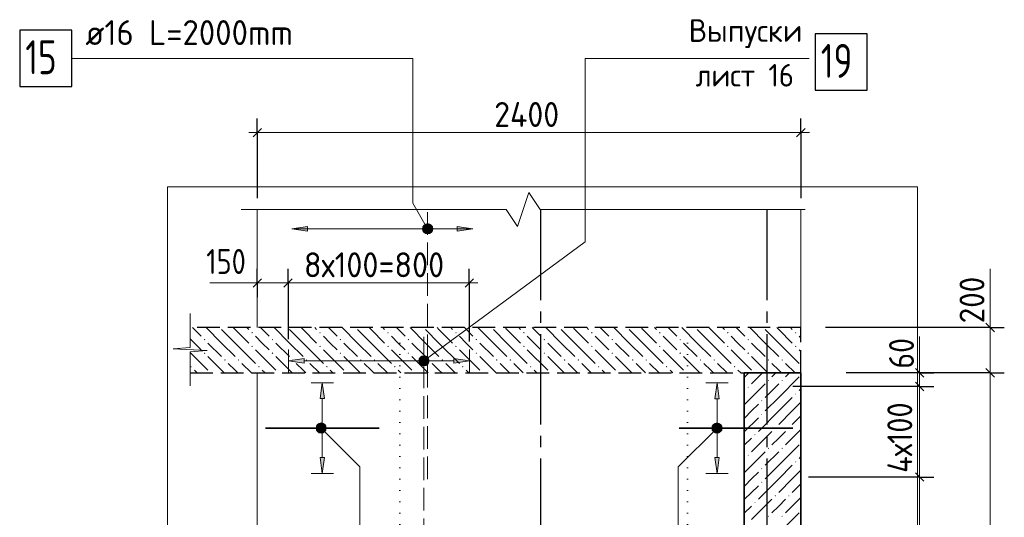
# Model space of a CAD drawing. Header units: millimetres. Extents: x 0 to 50400, y 0 to 35640.
# Tile 6 of 21: x 14258 to 24691, y 13719 to 18993. Entities that reach past the tile are written whole.
import ezdxf

# ---------------------------------------------------------------- set-up
doc = ezdxf.new("R2010")
doc.units = ezdxf.units.MM
for name, pattern in [('______2', [324, 240, -84]), ('______5', [1320, 960, -120, 120, -120]), ('______9', [120, 0, -120])]:
    doc.linetypes.add(name, pattern=pattern)
for name, color, linetype, lineweight in [('Standard', 7, 'Continuous', 25), ('Выпуски арматуры Г-обр.', 52, 'Continuous', 25), ('ЖБ Перекрытие верхний уровень', 7, 'Continuous', 35), ('ЖБ Стена верхний уровень', 7, 'Continuous', 35), ('Позиционная метка линия выноска', 7, 'Continuous', 13), ('Позиционная метка номер позиции', 7, 'Continuous', 13), ('Примечания', 7, 'Continuous', 13), ('Размерная линия_ общее', 7, 'Continuous', 13), ('Сечения символ', 7, 'Continuous', 25)]:
    doc.layers.add(name, color=color, linetype=linetype, lineweight=lineweight)
doc.layers.add('Оси', color=7, linetype='______5', true_color=0x656565)
doc.layers.add('Стена обрамление П-обр.', color=7, linetype='Continuous', true_color=0xa0a0a0)
doc.layers.add('Размерная выноска', color=7, linetype='Continuous')
doc.styles.add('ISOCPEUR', font='txt')

msp = doc.modelspace()

# ---------------------------------------------------------------- hatches: boundary and pattern name
at = {"layer": 'Выпуски арматуры Г-обр.', "linetype": 'Continuous', "lineweight": 13, "transparency": 33554687}
msp.add_hatch(color=7, dxfattribs=at).paths.add_polyline_path([(17273, 15353), (17105, 15377), (17273, 15401)], flags=16)
msp.add_hatch(color=7, dxfattribs=at).paths.add_polyline_path([(18857, 15353), (19025, 15377), (18857, 15401)])
at = {"layer": 'ЖБ Перекрытие верхний уровень', "linetype": 'Continuous', "lineweight": 18, "transparency": 33554687}
for points in [[(16713, 15674), (16721, 15682), (16729, 15674), (16721, 15667)], [(17433, 15674), (17441, 15682), (17449, 15674), (17441, 15667)], [(18153, 15674), (18161, 15682), (18169, 15674), (18161, 15667)], [(18873, 15674), (18881, 15682), (18889, 15674), (18881, 15667)], [(19593, 15674), (19601, 15682), (19609, 15674), (19601, 15667)], [(20313, 15674), (20321, 15682), (20329, 15674), (20321, 15667)], [(21033, 15674), (21041, 15682), (21049, 15674), (21041, 15667)], [(21753, 15674), (21761, 15682), (21769, 15674), (21761, 15667)], [(22473, 15674), (22481, 15682), (22489, 15674), (22481, 15667)], [(16209, 15602), (16217, 15610), (16225, 15602), (16217, 15595)], [(16929, 15602), (16937, 15610), (16945, 15602), (16937, 15595)], [(17649, 15602), (17657, 15610), (17665, 15602), (17657, 15595)], [(18369, 15602), (18377, 15610), (18385, 15602), (18377, 15595)], [(19089, 15602), (19097, 15610), (19105, 15602), (19097, 15595)], [(19809, 15602), (19817, 15610), (19825, 15602), (19817, 15595)], [(20529, 15602), (20537, 15610), (20545, 15602), (20537, 15595)], [(21249, 15602), (21257, 15610), (21265, 15602), (21257, 15595)], [(21969, 15602), (21977, 15610), (21985, 15602), (21977, 15595)], [(16209, 15458), (16217, 15466), (16225, 15458), (16217, 15451)], [(16713, 15530), (16721, 15538), (16729, 15530), (16721, 15523)], [(16929, 15458), (16937, 15466), (16945, 15458), (16937, 15451)], [(17433, 15530), (17441, 15538), (17449, 15530), (17441, 15523)], [(17649, 15458), (17657, 15466), (17665, 15458), (17657, 15451)], [(18153, 15530), (18161, 15538), (18169, 15530), (18161, 15523)], [(18369, 15458), (18377, 15466), (18385, 15458), (18377, 15451)], [(18873, 15530), (18881, 15538), (18889, 15530), (18881, 15523)], [(19089, 15458), (19097, 15466), (19105, 15458), (19097, 15451)], [(19593, 15530), (19601, 15538), (19609, 15530), (19601, 15523)], [(19809, 15458), (19817, 15466), (19825, 15458), (19817, 15451)], [(20313, 15530), (20321, 15538), (20329, 15530), (20321, 15523)], [(20529, 15458), (20537, 15466), (20545, 15458), (20537, 15451)], [(21033, 15530), (21041, 15538), (21049, 15530), (21041, 15523)], [(21249, 15458), (21257, 15466), (21265, 15458), (21257, 15451)], [(21753, 15530), (21761, 15538), (21769, 15530), (21761, 15523)], [(21969, 15458), (21977, 15466), (21985, 15458), (21977, 15451)], [(22473, 15530), (22481, 15538), (22489, 15530), (22481, 15523)], [(16425, 15386), (16433, 15394), (16441, 15386), (16433, 15379)], [(16569, 15386), (16577, 15394), (16585, 15386), (16577, 15379)], [(17145, 15386), (17153, 15394), (17161, 15386), (17153, 15379)], [(17289, 15386), (17297, 15394), (17305, 15386), (17297, 15379)], [(17865, 15386), (17873, 15394), (17881, 15386), (17873, 15379)], [(18009, 15386), (18017, 15394), (18025, 15386), (18017, 15379)], [(18585, 15386), (18593, 15394), (18601, 15386), (18593, 15379)], [(18729, 15386), (18737, 15394), (18745, 15386), (18737, 15379)], [(19305, 15386), (19313, 15394), (19321, 15386), (19313, 15379)], [(19449, 15386), (19457, 15394), (19465, 15386), (19457, 15379)], [(20025, 15386), (20033, 15394), (20041, 15386), (20033, 15379)], [(20169, 15386), (20177, 15394), (20185, 15386), (20177, 15379)], [(20745, 15386), (20753, 15394), (20761, 15386), (20753, 15379)], [(20889, 15386), (20897, 15394), (20905, 15386), (20897, 15379)], [(21465, 15386), (21473, 15394), (21481, 15386), (21473, 15379)], [(21609, 15386), (21617, 15394), (21625, 15386), (21617, 15379)], [(22185, 15386), (22193, 15394), (22201, 15386), (22193, 15379)], [(22329, 15386), (22337, 15394), (22345, 15386), (22337, 15379)], [(16066, 15315), (16073, 15322), (16081, 15314), (16073, 15307), (16066, 15313)], [(16288, 15250), (16289, 15250), (16289, 15250)], [(16785, 15314), (16793, 15322), (16801, 15314), (16793, 15307)], [(17008, 15250), (17009, 15250), (17009, 15250)], [(17505, 15314), (17513, 15322), (17521, 15314), (17513, 15307)], [(17728, 15250), (17729, 15250), (17729, 15250)], [(18225, 15314), (18233, 15322), (18241, 15314), (18233, 15307)], [(18448, 15250), (18449, 15250), (18449, 15250)], [(18945, 15314), (18953, 15322), (18961, 15314), (18953, 15307)], [(19168, 15250), (19169, 15250), (19169, 15250)], [(19665, 15314), (19673, 15322), (19681, 15314), (19673, 15307)], [(19888, 15250), (19889, 15250), (19889, 15250)], [(20385, 15314), (20393, 15322), (20401, 15314), (20393, 15307)], [(20608, 15250), (20609, 15250), (20609, 15250)], [(21105, 15314), (21113, 15322), (21121, 15314), (21113, 15307)], [(21328, 15250), (21329, 15250), (21329, 15250)], [(21825, 15314), (21833, 15322), (21841, 15314), (21833, 15307)], [(22048, 15250), (22049, 15250), (22049, 15250)]]:
    msp.add_hatch(color=7, dxfattribs=at).paths.add_polyline_path(points, flags=16)
at = {"layer": 'ЖБ Стена верхний уровень', "linetype": 'Continuous', "lineweight": 18, "transparency": 33554687}
for points in [[(22187, 15170), (22193, 15176), (22199, 15170), (22193, 15164)], [(22331, 15170), (22337, 15176), (22343, 15170), (22337, 15164)], [(21971, 15098), (21977, 15104), (21983, 15098), (21977, 15092)], [(22475, 15026), (22481, 15032), (22487, 15026), (22481, 15020)], [(22115, 14954), (22121, 14960), (22127, 14954), (22121, 14948)], [(22115, 14810), (22121, 14816), (22127, 14810), (22121, 14804)], [(22259, 14666), (22265, 14672), (22271, 14666), (22265, 14660)], [(22403, 14666), (22409, 14672), (22415, 14666), (22409, 14660)], [(22043, 14594), (22049, 14600), (22055, 14594), (22049, 14588)], [(22187, 14450), (22193, 14456), (22199, 14450), (22193, 14444)], [(22331, 14450), (22337, 14456), (22343, 14450), (22337, 14444)], [(21971, 14378), (21977, 14384), (21983, 14378), (21977, 14372)], [(22475, 14306), (22481, 14312), (22487, 14306), (22481, 14300)], [(22115, 14234), (22121, 14240), (22127, 14234), (22121, 14228)], [(22115, 14090), (22121, 14096), (22127, 14090), (22121, 14084)], [(22043, 13874), (22049, 13880), (22055, 13874), (22049, 13868)], [(22259, 13946), (22265, 13952), (22271, 13946), (22265, 13940)], [(22403, 13946), (22409, 13952), (22415, 13946), (22409, 13940)], [(22187, 13730), (22193, 13736), (22199, 13730), (22193, 13724)], [(22331, 13730), (22337, 13736), (22343, 13730), (22337, 13724)]]:
    msp.add_hatch(color=7, dxfattribs=at).paths.add_polyline_path(points, flags=16)
at = {"layer": 'Позиционная метка линия выноска', "linetype": 'Continuous', "lineweight": 13, "transparency": 33554687}
for points in [[(18581, 16831), (18534, 16804), (18527, 16777)], [(18581, 16831), (18527, 16777), (18607, 16823)], [(18607, 16823), (18527, 16777), (18534, 16750)], [(18534, 16804), (18581, 16831), (18554, 16824)], [(18607, 16823), (18534, 16750), (18627, 16804)], [(18627, 16804), (18534, 16750), (18554, 16730)], [(18627, 16804), (18554, 16730), (18634, 16777)], [(18634, 16777), (18554, 16730), (18581, 16723)], [(18634, 16777), (18581, 16723), (18627, 16750)], [(18627, 16750), (18581, 16723), (18608, 16730)], [(18548, 15324), (18493, 15399), (18489, 15371)], [(18548, 15324), (18489, 15371), (18521, 15328)], [(18521, 15328), (18489, 15371), (18499, 15345)], [(18574, 15334), (18510, 15421), (18493, 15399)], [(18574, 15334), (18493, 15399), (18548, 15324)], [(18592, 15356), (18536, 15431), (18510, 15421)], [(18592, 15356), (18510, 15421), (18574, 15334)], [(18596, 15383), (18564, 15427), (18536, 15431)], [(18596, 15383), (18536, 15431), (18592, 15356)], [(18564, 15427), (18596, 15383), (18586, 15409)], [(17414, 14626), (17466, 14717), (17400, 14651)], [(17400, 14651), (17466, 14717), (17439, 14717)], [(17400, 14651), (17439, 14717), (17400, 14678)], [(17400, 14678), (17439, 14717), (17414, 14703)], [(17414, 14626), (17490, 14703), (17466, 14717)], [(21609, 14703), (21699, 14651), (21633, 14717)], [(21633, 14717), (21699, 14651), (21699, 14678)], [(21633, 14717), (21699, 14678), (21661, 14717)], [(21661, 14717), (21699, 14678), (21685, 14703)], [(17439, 14613), (17490, 14703), (17414, 14626)], [(17439, 14613), (17504, 14678), (17490, 14703)], [(17466, 14613), (17504, 14678), (17439, 14613)], [(17466, 14613), (17504, 14651), (17504, 14678)], [(17504, 14651), (17466, 14613), (17490, 14626)], [(21595, 14678), (21685, 14626), (21609, 14703)], [(21595, 14651), (21661, 14613), (21595, 14678)], [(21595, 14678), (21661, 14613), (21685, 14626)], [(21633, 14613), (21595, 14651), (21609, 14626)], [(21595, 14651), (21633, 14613), (21661, 14613)], [(21609, 14703), (21685, 14626), (21699, 14651)]]:
    msp.add_hatch(color=7, dxfattribs=at).paths.add_polyline_path(points)
at = {"layer": 'Стена обрамление П-обр.', "linetype": 'Continuous', "lineweight": 13, "transparency": 33554687}
for points in [[(17309, 16753), (17141, 16777), (17309, 16801)], [(17489, 14353), (17465, 14185), (17441, 14353)], [(21671, 14352), (21647, 14184), (21623, 14352)]]:
    msp.add_hatch(color=7, dxfattribs=at).paths.add_polyline_path(points, flags=16)
for points in [[(18893, 16753), (19061, 16777), (18893, 16801)], [(17489, 14977), (17465, 15145), (17441, 14977)], [(21671, 14976), (21647, 15144), (21623, 14976)]]:
    msp.add_hatch(color=7, dxfattribs=at).paths.add_polyline_path(points)

# ---------------------------------------------------------------- linework, layer by layer
at = {"layer": 'Standard', "color": 7, "linetype": 'Continuous', "lineweight": -3, "transparency": 33554687}
for p, q in [((16776, 17796), (16776, 17946)), ((22536, 17796), (22536, 17946)), ((16776, 17796), (16776, 17646)), ((16776, 17796), (16776, 17101)), ((22536, 17796), (22536, 17646)), ((22536, 17796), (22536, 17101)), ((16776, 16203), (16776, 16353)), ((17102, 16203), (17102, 16353)), ((19022, 16203), (19022, 16353)), ((16776, 16203), (16776, 16053)), ((16776, 16203), (16776, 16203)), ((17102, 16203), (17102, 16053)), ((17102, 16203), (17102, 15607)), ((19022, 16203), (19022, 16053)), ((19022, 16203), (19022, 15581)), ((23794, 15250), (23644, 15250)), ((23794, 15250), (23944, 15250)), ((23794, 15106), (23644, 15106)), ((23794, 15106), (23944, 15106)), ((23794, 14146), (23644, 14146)), ((23794, 14146), (23944, 14146))]:
    msp.add_line(p, q, dxfattribs=at)
at = {"layer": 'Standard', "color": 7, "linetype": 'Continuous', "lineweight": 25, "transparency": 33554687}
for p, q in [((16731, 17751), (16821, 17841)), ((22491, 17751), (22581, 17841)), ((16731, 16158), (16821, 16248)), ((17057, 16158), (17147, 16248)), ((18977, 16158), (19067, 16248)), ((23749, 15295), (23839, 15205)), ((23749, 15151), (23839, 15061)), ((23749, 14191), (23839, 14101))]:
    msp.add_line(p, q, dxfattribs=at)
at = {"layer": 'Standard', "color": 7, "linetype": 'Continuous', "lineweight": 13, "transparency": 33554687}
for p, q in [((16776, 17796), (16686, 17796)), ((16776, 17796), (22536, 17796)), ((22536, 17796), (22626, 17796)), ((19534, 16801), (19653, 17161)), ((19653, 17161), (19773, 16981)), ((16606, 16981), (19414, 16981)), ((19414, 16981), (19534, 16801)), ((19773, 16981), (22582, 16981)), ((22582, 16981), (22582, 16981)), ((16776, 16203), (16686, 16203)), ((16776, 16203), (17102, 16203)), ((17102, 16203), (19022, 16203)), ((19022, 16203), (19112, 16203)), ((16066, 15879), (16066, 15879)), ((16066, 15518), (16066, 15879)), ((15886, 15503), (16066, 15518)), ((16246, 15487), (15886, 15503)), ((16066, 15472), (16246, 15487)), ((16066, 15111), (16066, 15472)), ((23794, 15250), (23794, 15340)), ((23794, 15106), (23794, 14146)), ((23794, 14146), (23794, 8866))]:
    msp.add_line(p, q, dxfattribs=at)
at = {"layer": 'Standard', "color": 254, "linetype": 'Continuous', "lineweight": 13, "true_color": 0xc4c4ff, "transparency": 33554687}
msp.add_lwpolyline([(15826, 6881), (23772, 6881), (23772, 17221), (15826, 17221), (15826, 6881)], dxfattribs=at)
at = {"layer": 'Standard', "color": 7, "linetype": 'Continuous', "lineweight": -3, "transparency": 33554687}
for points in [[(23794, 15250), (23774, 15250), (23774, 15250), (23774, 15250), (23774, 15250), (23774, 15250), (23774, 15250), (23016, 15250)], [(23794, 15106), (23774, 15106), (23774, 15106), (23774, 15106), (23774, 15106), (23771, 15106), (23771, 15106), (22449, 15106)], [(23794, 14146), (23774, 14146), (23774, 14146), (23774, 14146), (23774, 14146), (22618, 14146)]]:
    msp.add_lwpolyline(points, dxfattribs=at)
at = {"layer": 'Standard', "color": 7, "linetype": 'Continuous', "lineweight": 13, "transparency": 33554687}
msp.add_lwpolyline([(23794, 15250), (23794, 15232), (23794, 15232), (23794, 15106)], dxfattribs=at)
at = {"layer": 'Выпуски арматуры Г-обр.', "color": 251, "linetype": 'Continuous', "lineweight": 13, "true_color": 0x494949, "transparency": 33554687}
for p, q in [((17105, 15377), (17105, 15497)), ((19025, 15377), (19025, 15497)), ((17105, 15377), (17273, 15401)), ((17273, 15353), (17105, 15377)), ((17105, 15377), (17105, 15257)), ((17105, 15377), (17105, 15377)), ((17273, 15401), (17273, 15353)), ((17273, 15377), (18857, 15377)), ((19025, 15377), (18857, 15401)), ((18857, 15401), (18857, 15353)), ((18857, 15353), (19025, 15377)), ((19025, 15377), (19025, 15257)), ((19025, 15377), (19025, 15377))]:
    msp.add_line(p, q, dxfattribs=at)
at = {"layer": 'Выпуски арматуры Г-обр.', "color": 7, "linetype": 'Continuous', "lineweight": 25, "transparency": 33554687}
for points in [[(14258, 18283), (14810, 18283), (14810, 18883), (14258, 18883), (14258, 18283)], [(22687, 18244), (23239, 18244), (23239, 18844), (22687, 18844), (22687, 18244)]]:
    msp.add_lwpolyline(points, dxfattribs=at)
at = {"layer": 'ЖБ Перекрытие верхний уровень', "color": 7, "linetype": '______2', "lineweight": 25, "transparency": 33554687}
for p, q in [((22536, 15730), (16066, 15730)), ((22536, 15250), (22536, 15730)), ((16066, 15250), (21936, 15250)), ((21936, 15250), (22536, 15250))]:
    msp.add_line(p, q, dxfattribs=at)
at = {"layer": 'ЖБ Перекрытие верхний уровень', "color": 9, "linetype": 'Continuous', "lineweight": 18, "true_color": 0xc7c7c7, "transparency": 33554687}
for p, q in [((16090, 15730), (16181, 15638)), ((16397, 15566), (16234, 15730)), ((16397, 15710), (16541, 15566)), ((16541, 15710), (16522, 15730)), ((16541, 15710), (16685, 15566)), ((16666, 15730), (16685, 15710)), ((16810, 15730), (16901, 15638)), ((17117, 15566), (16954, 15730)), ((17117, 15710), (17261, 15566)), ((17261, 15710), (17242, 15730)), ((17261, 15710), (17405, 15566)), ((17386, 15730), (17405, 15710)), ((17530, 15730), (17621, 15638)), ((17837, 15566), (17674, 15730)), ((17837, 15710), (17981, 15566)), ((17981, 15710), (17962, 15730)), ((17981, 15710), (18125, 15566)), ((18106, 15730), (18125, 15710)), ((18250, 15730), (18341, 15638)), ((18557, 15566), (18394, 15730)), ((18557, 15710), (18701, 15566)), ((18701, 15710), (18682, 15730)), ((18701, 15710), (18845, 15566)), ((18826, 15730), (18845, 15710)), ((18970, 15730), (19061, 15638)), ((19277, 15566), (19114, 15730)), ((19277, 15710), (19421, 15566)), ((19421, 15710), (19402, 15730)), ((19421, 15710), (19565, 15566)), ((19546, 15730), (19565, 15710)), ((19690, 15730), (19781, 15638)), ((19997, 15566), (19834, 15730)), ((19997, 15710), (20141, 15566)), ((20141, 15710), (20122, 15730)), ((20141, 15710), (20285, 15566)), ((20266, 15730), (20285, 15710)), ((20410, 15730), (20501, 15638)), ((20717, 15566), (20554, 15730)), ((20717, 15710), (20861, 15566)), ((20861, 15710), (20842, 15730)), ((20861, 15710), (21005, 15566)), ((20986, 15730), (21005, 15710)), ((21130, 15730), (21221, 15638)), ((21437, 15566), (21274, 15730)), ((21437, 15710), (21581, 15566)), ((21581, 15710), (21562, 15730)), ((21581, 15710), (21725, 15566)), ((21706, 15730), (21725, 15710)), ((21850, 15730), (21941, 15638)), ((22157, 15566), (21994, 15730)), ((22157, 15710), (22301, 15566)), ((22301, 15710), (22282, 15730)), ((22301, 15710), (22445, 15566)), ((22426, 15730), (22445, 15710)), ((16109, 15566), (16066, 15609)), ((16181, 15494), (16109, 15566)), ((16253, 15566), (16397, 15422)), ((16397, 15566), (16541, 15422)), ((16541, 15566), (16757, 15350)), ((16829, 15566), (16757, 15638)), ((16901, 15494), (16829, 15566)), ((16973, 15566), (17117, 15422)), ((17117, 15566), (17261, 15422)), ((17261, 15566), (17477, 15350)), ((17549, 15566), (17477, 15638)), ((17621, 15494), (17549, 15566)), ((17693, 15566), (17837, 15422)), ((17837, 15566), (17981, 15422)), ((17981, 15566), (18197, 15350)), ((18269, 15566), (18197, 15638)), ((18341, 15494), (18269, 15566)), ((18413, 15566), (18557, 15422)), ((18557, 15566), (18701, 15422)), ((18701, 15566), (18917, 15350)), ((18989, 15566), (18917, 15638)), ((19061, 15494), (18989, 15566)), ((19133, 15566), (19277, 15422)), ((19277, 15566), (19421, 15422)), ((19421, 15566), (19637, 15350)), ((19709, 15566), (19637, 15638)), ((19781, 15494), (19709, 15566)), ((19853, 15566), (19997, 15422)), ((19997, 15566), (20141, 15422)), ((20141, 15566), (20357, 15350)), ((20429, 15566), (20357, 15638)), ((20501, 15494), (20429, 15566)), ((20573, 15566), (20717, 15422)), ((20717, 15566), (20861, 15422)), ((20861, 15566), (21077, 15350)), ((21149, 15566), (21077, 15638)), ((21221, 15494), (21149, 15566)), ((21293, 15566), (21437, 15422)), ((21437, 15566), (21581, 15422)), ((21581, 15566), (21797, 15350)), ((21869, 15566), (21797, 15638)), ((21941, 15494), (21869, 15566)), ((22013, 15566), (22157, 15422)), ((22157, 15566), (22301, 15422)), ((22301, 15566), (22517, 15350)), ((22536, 15619), (22517, 15638)), ((16066, 15465), (16253, 15278)), ((16757, 15494), (16973, 15278)), ((17477, 15494), (17693, 15278)), ((18197, 15494), (18413, 15278)), ((18917, 15494), (19133, 15278)), ((19637, 15494), (19853, 15278)), ((20357, 15494), (20573, 15278)), ((21077, 15494), (21293, 15278)), ((21797, 15494), (22013, 15278)), ((22517, 15494), (22536, 15475)), ((16253, 15422), (16426, 15250)), ((16541, 15278), (16469, 15350)), ((16613, 15350), (16714, 15250)), ((16973, 15422), (17146, 15250)), ((17261, 15278), (17189, 15350)), ((17333, 15350), (17434, 15250)), ((17693, 15422), (17866, 15250)), ((17981, 15278), (17909, 15350)), ((18053, 15350), (18154, 15250)), ((18413, 15422), (18586, 15250)), ((18701, 15278), (18629, 15350)), ((18773, 15350), (18874, 15250)), ((19133, 15422), (19306, 15250)), ((19421, 15278), (19349, 15350)), ((19493, 15350), (19594, 15250)), ((19853, 15422), (20026, 15250)), ((20141, 15278), (20069, 15350)), ((20213, 15350), (20314, 15250)), ((20573, 15422), (20746, 15250)), ((20861, 15278), (20789, 15350)), ((20933, 15350), (21034, 15250)), ((21293, 15422), (21466, 15250)), ((21581, 15278), (21509, 15350)), ((21653, 15350), (21754, 15250)), ((22013, 15422), (22186, 15250)), ((22301, 15278), (22229, 15350)), ((22373, 15350), (22474, 15250)), ((16109, 15278), (16138, 15250)), ((16570, 15250), (16541, 15278)), ((16829, 15278), (16858, 15250)), ((17290, 15250), (17261, 15278)), ((17549, 15278), (17578, 15250)), ((18010, 15250), (17981, 15278)), ((18269, 15278), (18298, 15250)), ((18730, 15250), (18701, 15278)), ((18989, 15278), (19018, 15250)), ((19450, 15250), (19421, 15278)), ((19709, 15278), (19738, 15250)), ((20170, 15250), (20141, 15278)), ((20429, 15278), (20458, 15250)), ((20890, 15250), (20861, 15278)), ((21149, 15278), (21178, 15250)), ((21610, 15250), (21581, 15278)), ((21869, 15278), (21898, 15250)), ((22330, 15250), (22301, 15278))]:
    msp.add_line(p, q, dxfattribs=at)
at = {"layer": 'ЖБ Стена верхний уровень', "color": 7, "linetype": 'Continuous', "lineweight": 18, "transparency": 33554687}
for p, q in [((16776, 16981), (16776, 15730)), ((22536, 16981), (22536, 15730)), ((16776, 8674), (16776, 15250))]:
    msp.add_line(p, q, dxfattribs=at)
at = {"layer": 'ЖБ Стена верхний уровень', "color": 251, "linetype": 'Continuous', "lineweight": 18, "true_color": 0x494949, "transparency": 33554687}
for p, q in [((21984, 15250), (21936, 15202)), ((22128, 15250), (22013, 15134)), ((22229, 15206), (22272, 15250)), ((22416, 15250), (22373, 15206)), ((22157, 15134), (21941, 14918)), ((22301, 15134), (22157, 14990)), ((22301, 14990), (22517, 15206)), ((21936, 15058), (21941, 15062)), ((22536, 15082), (22517, 15062)), ((22301, 14990), (22157, 14846)), ((22445, 14990), (22301, 14846)), ((22445, 14846), (22536, 14938)), ((21941, 14774), (22013, 14846)), ((22013, 14846), (22085, 14918)), ((22301, 14846), (22085, 14630)), ((22445, 14846), (22301, 14702)), ((22085, 14774), (21936, 14626)), ((22536, 14794), (22445, 14702)), ((22229, 14630), (22013, 14414)), ((22301, 14558), (22373, 14630)), ((22536, 14650), (22373, 14486)), ((22013, 14558), (21936, 14482)), ((22229, 14486), (22301, 14558)), ((22157, 14414), (21941, 14198)), ((22301, 14414), (22157, 14270)), ((22301, 14270), (22517, 14486)), ((21936, 14338), (21941, 14342)), ((22536, 14362), (22517, 14342)), ((22013, 14126), (22085, 14198)), ((22301, 14270), (22157, 14126)), ((22445, 14270), (22301, 14126)), ((22445, 14126), (22536, 14218)), ((21941, 14054), (22013, 14126)), ((22301, 14126), (22085, 13910)), ((22445, 14126), (22301, 13982)), ((22085, 14054), (21936, 13906)), ((22536, 14074), (22445, 13982)), ((22229, 13910), (22013, 13694)), ((22301, 13838), (22373, 13910)), ((22536, 13930), (22373, 13766)), ((22013, 13838), (21936, 13762)), ((22229, 13766), (22301, 13838)), ((22301, 13550), (22517, 13766))]:
    msp.add_line(p, q, dxfattribs=at)
at = {"layer": 'ЖБ Стена верхний уровень', "color": 7, "linetype": 'Continuous', "lineweight": 35, "transparency": 33554687}
for p, q in [((21936, 15250), (21936, 8674)), ((22536, 15250), (21936, 15250)), ((22536, 8674), (22536, 15250))]:
    msp.add_line(p, q, dxfattribs=at)
at = {"layer": 'Оси', "color": 8, "linetype": '______5', "lineweight": -3, "transparency": 33554687}
for p, q in [((19776, 16981), (19776, 6071)), ((22176, 16981), (22176, 6071))]:
    msp.add_line(p, q, dxfattribs=at)
at = {"layer": 'Позиционная метка линия выноска', "color": 7, "linetype": 'Continuous', "lineweight": 13, "transparency": 33554687}
for p, q in [((18554, 16824), (18554, 16824)), ((18627, 16804), (18627, 16804)), ((18534, 16750), (18534, 16750)), ((18608, 16730), (18608, 16730)), ((18499, 15345), (18499, 15345)), ((18510, 15421), (18510, 15421)), ((18586, 15409), (18586, 15409)), ((18574, 15334), (18574, 15334)), ((17414, 14703), (17414, 14703)), ((17414, 14626), (17414, 14626)), ((17490, 14703), (17490, 14703)), ((17490, 14626), (17490, 14626)), ((21609, 14703), (21609, 14703)), ((21609, 14626), (21609, 14626)), ((21685, 14703), (21685, 14703)), ((21685, 14626), (21685, 14626))]:
    msp.add_line(p, q, dxfattribs=at)
for points in [[(14810, 18583), (18425, 18583), (18425, 17047), (18581, 16777)], [(22625, 18583), (20249, 18583), (20249, 16639), (18542, 15377)], [(17862, 12494), (17862, 14255), (17452, 14665)], [(21237, 12494), (21237, 14255), (21647, 14665)]]:
    msp.add_lwpolyline(points, dxfattribs=at)
for centre in [(18581, 16777), (18542, 15377), (17452, 14665), (21647, 14665)]:
    msp.add_circle(centre, 54, dxfattribs=at)
at = {"layer": 'Примечания', "color": 7, "linetype": '______2', "lineweight": 13, "transparency": 33554687}
for p, q in [((18581, 14122), (18581, 16981)), ((18542, 12494), (18542, 15630))]:
    msp.add_line(p, q, dxfattribs=at)
at = {"layer": 'Размерная выноска', "color": 7, "linetype": 'Continuous', "lineweight": 13, "transparency": 33554687}
for p, q in [((24541, 15730), (24541, 16354)), ((16776, 16203), (16272, 16203))]:
    msp.add_line(p, q, dxfattribs=at)
at = {"layer": 'Размерная выноска', "color": 251, "linetype": 'Continuous', "lineweight": 13, "true_color": 0x656565, "transparency": 33554687}
msp.add_line((23794, 15250), (23794, 15634), dxfattribs=at)
at = {"layer": 'Размерная линия_ общее', "color": 7, "linetype": 'Continuous', "lineweight": 25, "transparency": 33554687}
for p, q in [((24496, 15775), (24586, 15685)), ((24496, 15295), (24586, 15205))]:
    msp.add_line(p, q, dxfattribs=at)
at = {"layer": 'Размерная линия_ общее', "color": 7, "linetype": 'Continuous', "lineweight": 13, "transparency": 33554687}
for p, q in [((24541, 15730), (24541, 15820)), ((24541, 15250), (24541, 8674))]:
    msp.add_line(p, q, dxfattribs=at)
at = {"layer": 'Размерная линия_ общее', "color": 7, "linetype": 'Continuous', "lineweight": -3, "transparency": 33554687}
for p, q in [((24541, 15730), (24391, 15730)), ((24541, 15730), (24691, 15730)), ((24541, 15250), (24391, 15250)), ((24541, 15250), (24691, 15250))]:
    msp.add_line(p, q, dxfattribs=at)
for points in [[(24541, 15730), (24521, 15730), (24521, 15730), (24521, 15730), (24521, 15730), (22796, 15730)], [(24541, 15250), (24521, 15250), (24521, 15250), (24521, 15250), (24521, 15250), (23509, 15250)]]:
    msp.add_lwpolyline(points, dxfattribs=at)
at = {"layer": 'Размерная линия_ общее', "color": 7, "linetype": 'Continuous', "lineweight": 13, "transparency": 33554687}
msp.add_lwpolyline([(24541, 15730), (24541, 15722), (24541, 15722), (24541, 15250)], dxfattribs=at)
at = {"layer": 'Сечения символ', "color": 7, "linetype": '______9', "lineweight": 13, "transparency": 33554687}
for p, q in [((18285, 15564), (18285, 7386)), ((21333, 15564), (21333, 7386))]:
    msp.add_line(p, q, dxfattribs=at)
at = {"layer": 'Стена обрамление П-обр.', "color": 251, "linetype": 'Continuous', "lineweight": 13, "true_color": 0x494949, "transparency": 33554687}
for p, q in [((17141, 16777), (17309, 16801)), ((17309, 16801), (17309, 16753)), ((19061, 16777), (18893, 16801)), ((18893, 16801), (18893, 16753)), ((17141, 16777), (19061, 16777)), ((17141, 16777), (17141, 16777)), ((17141, 16777), (17141, 16777)), ((17141, 16777), (17141, 16777)), ((17309, 16753), (17141, 16777)), ((17309, 16777), (17321, 16777)), ((18893, 16777), (18881, 16777)), ((18893, 16753), (19061, 16777)), ((19061, 16777), (19061, 16777)), ((19061, 16777), (19061, 16777)), ((19061, 16777), (19061, 16777)), ((17465, 15145), (17345, 15145)), ((17465, 15145), (17441, 14977)), ((17489, 14977), (17465, 15145)), ((17465, 15145), (17585, 15145)), ((17465, 15145), (17465, 15145)), ((21647, 15144), (21527, 15144)), ((21647, 15144), (21623, 14976)), ((21671, 14976), (21647, 15144)), ((21647, 15144), (21767, 15144)), ((21647, 15144), (21647, 15144)), ((17441, 14977), (17489, 14977)), ((17465, 14353), (17465, 14977)), ((21623, 14976), (21671, 14976)), ((21647, 14352), (21647, 14976)), ((17465, 14185), (17441, 14353)), ((17441, 14353), (17489, 14353)), ((17489, 14353), (17465, 14185)), ((21647, 14184), (21623, 14352)), ((21623, 14352), (21671, 14352)), ((21671, 14352), (21647, 14184)), ((17465, 14185), (17345, 14185)), ((17465, 14185), (17585, 14185)), ((17465, 14185), (17465, 14185)), ((21647, 14184), (21527, 14184)), ((21647, 14184), (21767, 14184)), ((21647, 14184), (21647, 14184))]:
    msp.add_line(p, q, dxfattribs=at)
at = {"layer": 'Стена обрамление П-обр.', "color": 7, "linetype": 'Continuous', "lineweight": 35, "transparency": 33554687}
for p, q in [((16862, 14665), (18067, 14665)), ((22450, 14664), (21245, 14664))]:
    msp.add_line(p, q, dxfattribs=at)

# ---------------------------------------------------------------- texts
at = {"layer": 'Standard', "color": 7, "linetype": 'Continuous', "lineweight": 25, "transparency": 33554687, "char_height": 264, "attachment_point": 7, "style": 'ISOCPEUR'}
for s, insert, width in [('\\W0.93;2400', (19286, 17856), 888.46), ('\\W0.83;150', (16235, 16298), 610.29), ('\\W0.94;8х100=800', (17270, 16263), 1733.01)]:
    msp.add_mtext(s, dxfattribs=dict(at, insert=insert, width=width))
at = {"layer": 'Standard', "color": 7, "linetype": 'Continuous', "lineweight": 25, "transparency": 33554687, "char_height": 264, "attachment_point": 7, "rotation": 90, "style": 'ISOCPEUR'}
for s, insert, width in [('\\W0.87;60', (23734, 15295), 484.72), ('\\W0.89;4х100', (23716, 14190), 1015.1)]:
    msp.add_mtext(s, dxfattribs=dict(at, insert=insert, width=width))
at = {"layer": 'Выпуски арматуры Г-обр.', "color": 7, "linetype": 'Continuous', "lineweight": 13, "transparency": 33554687, "attachment_point": 7, "style": 'ISOCPEUR'}
for s, insert, char_height, width in [('\\W0.96;ø16 L=2000mm ', (14954, 18724), 264, 2580.62), ('\\W0.75;15', (14318, 18415), 360, 566.73), ('\\W0.75;19', (22747, 18376), 360, 566.75)]:
    msp.add_mtext(s, dxfattribs=dict(at, insert=insert, char_height=char_height, width=width))
at = {"layer": 'Позиционная метка номер позиции', "color": 7, "linetype": 'Continuous', "lineweight": 18, "transparency": 33554687, "char_height": 240, "attachment_point": 7, "style": 'ISOCPEUR'}
for s, insert, width in [('\\W0.96;Выпуски', (21348, 18692), 1314.66), ('\\W0.92;лист 16', (21420, 18284), 1238.2)]:
    msp.add_mtext(s, dxfattribs=dict(at, insert=insert, width=width))
at = {"layer": 'Размерная линия_ общее', "color": 7, "linetype": 'Continuous', "lineweight": 25, "transparency": 33554687, "insert": (24481, 15775), "char_height": 264, "width": 674.39, "attachment_point": 7, "rotation": 90, "style": 'ISOCPEUR'}
msp.add_mtext('\\W0.91;200', dxfattribs=at)

doc.saveas('drawing.dxf')
